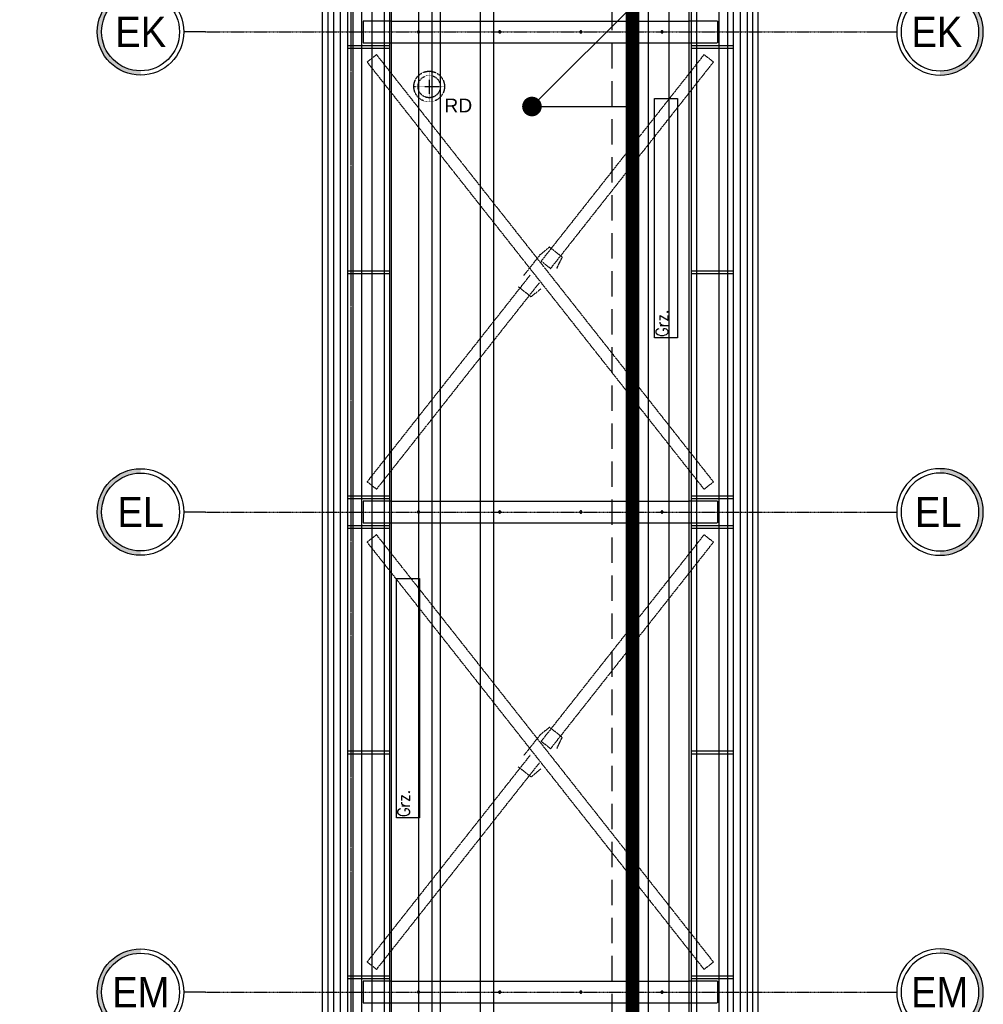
# Model space of a CAD drawing. Extents: x -7228 to 74941, y -112898 to 85621.
# Tile 81 of 256: x 51293 to 52005, y -60886 to -60158. Entities that reach past the tile are written whole.
import ezdxf
from ezdxf.enums import TextEntityAlignment as Align

# ---------------------------------------------------------------- set-up
doc = ezdxf.new("R2010")
doc.units = 0
for name, pattern in [('CENTER', [2, 1.25, -0.25, 0.25, -0.25]), ('DASHED', [0.75, 0.5, -0.25]), ('DASHED2', [0.375, 0.25, -0.125])]:
    doc.linetypes.add(name, pattern=pattern)
doc.layers.get('0').update_dxf_attribs({"color": 101, "linetype": 'CONTINUOUS'})
for name, color, linetype in [('Det-metal', 141, 'CONTINUOUS'), ('E35', 6, 'CONTINUOUS'), ('E50', 3, 'CONTINUOUS'), ('E50kor', 3, 'CONTINUOUS'), ('Fas-balustrada-widok', 114, 'CONTINUOUS'), ('Ins-co', 2, 'CONTINUOUS'), ('Ins-wod', 4, 'CONTINUOUS'), ('Os-osie', 14, 'CENTER'), ('Os-osie glowne', 1, 'CENTER'), ('Os-osie-opis', 16, 'CONTINUOUS'), ('Pos-widok', 121, 'CONTINUOUS'), ('Sc-systemowe', 150, 'CONTINUOUS'), ('W-idok', 8, 'CONTINUOUS')]:
    doc.layers.add(name, color=color, linetype=linetype)
doc.styles.add('dwg_opis duży', font='ARIAL.TTF', dxfattribs={"width": 0.9})
doc.styles.add('ROMANS', font='romans', dxfattribs={"width": 0.85})
doc.styles.add('TYTUL2', font='ARIAL.TTF')

# ---------------------------------------------------------------- blocks, each defined once
blk = doc.blocks.new('_GFKJGKJ')
at = {"linetype": 'DASHED', "ltscale": 0.3}
for p, q in [((0, 11.25), (0, -11.25)), ((-11.25, 0), (11.25, 0))]:
    blk.add_line(p, q, dxfattribs=at)
for radius in [11.34, 8.25]:
    blk.add_circle((0, 0), radius, dxfattribs=at)
blk = doc.blocks.new('_opis_osi')
blk.add_hatch(color=256).paths.add_polyline_path([(32, -32), (28.8, -32, -1), (-28.8, -32), (-32, -32, 1)])
for radius in [32, 28.8]:
    blk.add_circle((0, -32), radius)
at = {"style": 'dwg_opis duży', "width": 0.9}
blk.add_attdef('AXNAMEV', text='', height=22.4, rotation=90, dxfattribs=at).set_placement((0, -32), align=Align.MIDDLE_CENTER)

msp = doc.modelspace()

# ---------------------------------------------------------------- linework, layer by layer
at = {"layer": 'Det-metal', "ltscale": 0.5}
for p, q in [((51529.547, -59991.509), (51529.547, -61762.509)), ((51545.547, -61762.509), (51545.547, -59991.509)), ((51809.547, -59991.509), (51809.547, -61762.509)), ((51825.547, -61762.509), (51825.547, -59991.509))]:
    msp.add_line(p, q, dxfattribs=at)
at = {"layer": 'Det-metal', "linetype": 'DASHED', "ltscale": 0.5}
for p, q in [((51567.547, -60159.009), (51546.547, -60159.009)), ((51546.547, -60159.009), (51546.547, -60175.009)), ((51567.547, -60159.009), (51787.547, -60159.009)), ((51808.547, -60159.009), (51787.547, -60159.009)), ((51808.547, -60159.009), (51808.547, -60175.009)), ((51586.768, -60166.831), (51586.747, -60167.009)), ((51586.747, -60167.009), (51586.768, -60167.187)), ((51586.827, -60166.661), (51586.768, -60166.831)), ((51586.768, -60167.187), (51586.827, -60167.356)), ((51586.922, -60166.51), (51586.827, -60166.661)), ((51586.827, -60167.356), (51586.922, -60167.508)), ((51587.049, -60166.383), (51586.922, -60166.51)), ((51586.922, -60167.508), (51587.049, -60167.634)), ((51587.2, -60166.288), (51587.049, -60166.383)), ((51587.049, -60167.634), (51587.2, -60167.73)), ((51587.369, -60166.229), (51587.2, -60166.288)), ((51587.2, -60167.73), (51587.369, -60167.789)), ((51587.547, -60166.209), (51587.369, -60166.229)), ((51587.369, -60167.789), (51587.547, -60167.809)), ((51587.725, -60166.229), (51587.547, -60166.209)), ((51587.547, -60167.809), (51587.725, -60167.789)), ((51587.895, -60166.288), (51587.725, -60166.229)), ((51587.725, -60167.789), (51587.895, -60167.73)), ((51588.046, -60166.383), (51587.895, -60166.288)), ((51587.895, -60167.73), (51588.046, -60167.634)), ((51588.173, -60166.51), (51588.046, -60166.383)), ((51588.046, -60167.634), (51588.173, -60167.508)), ((51588.268, -60166.661), (51588.173, -60166.51)), ((51588.173, -60167.508), (51588.268, -60167.356)), ((51588.327, -60166.831), (51588.268, -60166.661)), ((51588.268, -60167.356), (51588.327, -60167.187)), ((51588.347, -60167.009), (51588.327, -60166.831)), ((51588.327, -60167.187), (51588.347, -60167.009)), ((51646.768, -60166.831), (51646.747, -60167.009)), ((51646.747, -60167.009), (51646.768, -60167.187)), ((51646.827, -60166.661), (51646.768, -60166.831)), ((51646.768, -60167.187), (51646.827, -60167.356)), ((51646.922, -60166.51), (51646.827, -60166.661)), ((51646.827, -60167.356), (51646.922, -60167.508)), ((51647.049, -60166.383), (51646.922, -60166.51)), ((51646.922, -60167.508), (51647.049, -60167.634)), ((51647.2, -60166.288), (51647.049, -60166.383)), ((51647.049, -60167.634), (51647.2, -60167.73)), ((51647.369, -60166.229), (51647.2, -60166.288)), ((51647.2, -60167.73), (51647.369, -60167.789)), ((51647.547, -60166.209), (51647.369, -60166.229)), ((51647.369, -60167.789), (51647.547, -60167.809)), ((51647.725, -60166.229), (51647.547, -60166.209)), ((51647.547, -60167.809), (51647.725, -60167.789)), ((51647.895, -60166.288), (51647.725, -60166.229)), ((51647.725, -60167.789), (51647.895, -60167.73)), ((51648.046, -60166.383), (51647.895, -60166.288)), ((51647.895, -60167.73), (51648.046, -60167.634)), ((51648.173, -60166.51), (51648.046, -60166.383)), ((51648.046, -60167.634), (51648.173, -60167.508)), ((51648.268, -60166.661), (51648.173, -60166.51)), ((51648.173, -60167.508), (51648.268, -60167.356)), ((51648.327, -60166.831), (51648.268, -60166.661)), ((51648.268, -60167.356), (51648.327, -60167.187)), ((51648.347, -60167.009), (51648.327, -60166.831)), ((51648.327, -60167.187), (51648.347, -60167.009)), ((51706.768, -60166.831), (51706.747, -60167.009)), ((51706.747, -60167.009), (51706.768, -60167.187)), ((51706.827, -60166.661), (51706.768, -60166.831)), ((51706.768, -60167.187), (51706.827, -60167.356)), ((51706.922, -60166.51), (51706.827, -60166.661)), ((51706.827, -60167.356), (51706.922, -60167.508)), ((51707.049, -60166.383), (51706.922, -60166.51)), ((51706.922, -60167.508), (51707.049, -60167.634)), ((51707.2, -60166.288), (51707.049, -60166.383)), ((51707.049, -60167.634), (51707.2, -60167.73)), ((51707.369, -60166.229), (51707.2, -60166.288)), ((51707.2, -60167.73), (51707.369, -60167.789)), ((51707.547, -60166.209), (51707.369, -60166.229)), ((51707.369, -60167.789), (51707.547, -60167.809)), ((51707.725, -60166.229), (51707.547, -60166.209)), ((51707.547, -60167.809), (51707.725, -60167.789)), ((51707.895, -60166.288), (51707.725, -60166.229)), ((51707.725, -60167.789), (51707.895, -60167.73)), ((51708.046, -60166.383), (51707.895, -60166.288)), ((51707.895, -60167.73), (51708.046, -60167.634)), ((51708.173, -60166.51), (51708.046, -60166.383)), ((51708.046, -60167.634), (51708.173, -60167.508)), ((51708.268, -60166.661), (51708.173, -60166.51)), ((51708.173, -60167.508), (51708.268, -60167.356)), ((51708.327, -60166.831), (51708.268, -60166.661)), ((51708.268, -60167.356), (51708.327, -60167.187)), ((51708.347, -60167.009), (51708.327, -60166.831)), ((51708.327, -60167.187), (51708.347, -60167.009)), ((51766.768, -60166.831), (51766.747, -60167.009)), ((51766.747, -60167.009), (51766.768, -60167.187)), ((51766.827, -60166.661), (51766.768, -60166.831)), ((51766.768, -60167.187), (51766.827, -60167.356)), ((51766.922, -60166.51), (51766.827, -60166.661)), ((51766.827, -60167.356), (51766.922, -60167.508)), ((51767.049, -60166.383), (51766.922, -60166.51)), ((51766.922, -60167.508), (51767.049, -60167.634)), ((51767.2, -60166.288), (51767.049, -60166.383)), ((51767.049, -60167.634), (51767.2, -60167.73)), ((51767.369, -60166.229), (51767.2, -60166.288)), ((51767.2, -60167.73), (51767.369, -60167.789)), ((51767.547, -60166.209), (51767.369, -60166.229)), ((51767.369, -60167.789), (51767.547, -60167.809)), ((51767.725, -60166.229), (51767.547, -60166.209)), ((51767.547, -60167.809), (51767.725, -60167.789)), ((51767.895, -60166.288), (51767.725, -60166.229)), ((51767.725, -60167.789), (51767.895, -60167.73)), ((51768.046, -60166.383), (51767.895, -60166.288)), ((51767.895, -60167.73), (51768.046, -60167.634)), ((51768.173, -60166.51), (51768.046, -60166.383)), ((51768.046, -60167.634), (51768.173, -60167.508)), ((51768.268, -60166.661), (51768.173, -60166.51)), ((51768.173, -60167.508), (51768.268, -60167.356)), ((51768.327, -60166.831), (51768.268, -60166.661)), ((51768.268, -60167.356), (51768.327, -60167.187)), ((51768.347, -60167.009), (51768.327, -60166.831)), ((51768.327, -60167.187), (51768.347, -60167.009)), ((51546.547, -60175.009), (51567.547, -60175.009)), ((51567.547, -60175.009), (51787.547, -60175.009)), ((51787.547, -60175.009), (51808.547, -60175.009)), ((51556.469, -60183.821), (51549.489, -60189.326)), ((51549.489, -60189.326), (51567.547, -60212.222)), ((51567.547, -60197.867), (51556.469, -60183.821)), ((51798.626, -60183.821), (51787.547, -60197.867)), ((51787.547, -60212.222), (51805.606, -60189.326)), ((51805.606, -60189.326), (51798.713, -60183.89)), ((51787.547, -60476.795), (51567.547, -60197.867)), ((51787.547, -60197.867), (51678.167, -60336.546)), ((51567.547, -60212.222), (51787.547, -60491.151)), ((51685.147, -60342.051), (51787.547, -60212.222)), ((51684.377, -60326.161), (51677.233, -60331.989)), ((51693.799, -60333.592), (51684.377, -60326.161)), ((51677.233, -60331.989), (51665.299, -60347.12)), ((51685.147, -60342.051), (51678.167, -60336.546)), ((51689.796, -60341.898), (51693.799, -60333.592)), ((51669.948, -60346.966), (51567.547, -60476.795)), ((51567.547, -60491.151), (51676.928, -60352.471)), ((51661.296, -60355.425), (51670.718, -60362.856)), ((51670.718, -60362.856), (51677.862, -60357.029)), ((51567.547, -60476.795), (51549.489, -60499.691)), ((51805.606, -60499.691), (51787.547, -60476.795)), ((51556.469, -60505.197), (51567.547, -60491.151)), ((51787.547, -60491.151), (51798.626, -60505.197)), ((51556.469, -60505.197), (51549.489, -60499.691)), ((51798.626, -60505.197), (51805.606, -60499.691)), ((51567.547, -60514.009), (51546.547, -60514.009)), ((51546.547, -60514.009), (51546.547, -60530.009)), ((51567.547, -60514.009), (51787.547, -60514.009)), ((51808.547, -60514.009), (51787.547, -60514.009)), ((51808.547, -60514.009), (51808.547, -60530.009)), ((51586.768, -60521.831), (51586.747, -60522.009)), ((51586.747, -60522.009), (51586.768, -60522.187)), ((51586.827, -60521.662), (51586.768, -60521.831)), ((51586.768, -60522.187), (51586.827, -60522.356)), ((51586.922, -60521.51), (51586.827, -60521.662)), ((51586.827, -60522.356), (51586.922, -60522.507)), ((51587.049, -60521.383), (51586.922, -60521.51)), ((51586.922, -60522.507), (51587.049, -60522.634)), ((51587.2, -60521.288), (51587.049, -60521.383)), ((51587.049, -60522.634), (51587.2, -60522.729)), ((51587.369, -60521.229), (51587.2, -60521.288)), ((51587.2, -60522.729), (51587.369, -60522.789)), ((51587.547, -60521.209), (51587.369, -60521.229)), ((51587.369, -60522.789), (51587.547, -60522.809)), ((51587.725, -60521.229), (51587.547, -60521.209)), ((51587.547, -60522.809), (51587.725, -60522.789)), ((51587.895, -60521.288), (51587.725, -60521.229)), ((51587.725, -60522.789), (51587.895, -60522.729)), ((51588.046, -60521.383), (51587.895, -60521.288)), ((51587.895, -60522.729), (51588.046, -60522.634)), ((51588.173, -60521.51), (51588.046, -60521.383)), ((51588.046, -60522.634), (51588.173, -60522.507)), ((51588.268, -60521.662), (51588.173, -60521.51)), ((51588.173, -60522.507), (51588.268, -60522.356)), ((51588.327, -60521.831), (51588.268, -60521.662)), ((51588.268, -60522.356), (51588.327, -60522.187)), ((51588.347, -60522.009), (51588.327, -60521.831)), ((51588.327, -60522.187), (51588.347, -60522.009)), ((51646.768, -60521.831), (51646.747, -60522.009)), ((51646.747, -60522.009), (51646.768, -60522.187)), ((51646.827, -60521.662), (51646.768, -60521.831)), ((51646.768, -60522.187), (51646.827, -60522.356)), ((51646.922, -60521.51), (51646.827, -60521.662)), ((51646.827, -60522.356), (51646.922, -60522.507)), ((51647.049, -60521.383), (51646.922, -60521.51)), ((51646.922, -60522.507), (51647.049, -60522.634)), ((51647.2, -60521.288), (51647.049, -60521.383)), ((51647.049, -60522.634), (51647.2, -60522.729)), ((51647.369, -60521.229), (51647.2, -60521.288)), ((51647.2, -60522.729), (51647.369, -60522.789)), ((51647.547, -60521.209), (51647.369, -60521.229)), ((51647.369, -60522.789), (51647.547, -60522.809)), ((51647.725, -60521.229), (51647.547, -60521.209)), ((51647.547, -60522.809), (51647.725, -60522.789)), ((51647.895, -60521.288), (51647.725, -60521.229)), ((51647.725, -60522.789), (51647.895, -60522.729)), ((51648.046, -60521.383), (51647.895, -60521.288)), ((51647.895, -60522.729), (51648.046, -60522.634)), ((51648.173, -60521.51), (51648.046, -60521.383)), ((51648.046, -60522.634), (51648.173, -60522.507)), ((51648.268, -60521.662), (51648.173, -60521.51)), ((51648.173, -60522.507), (51648.268, -60522.356)), ((51648.327, -60521.831), (51648.268, -60521.662)), ((51648.268, -60522.356), (51648.327, -60522.187)), ((51648.347, -60522.009), (51648.327, -60521.831)), ((51648.327, -60522.187), (51648.347, -60522.009)), ((51706.768, -60521.831), (51706.747, -60522.009)), ((51706.747, -60522.009), (51706.768, -60522.187)), ((51706.827, -60521.662), (51706.768, -60521.831)), ((51706.768, -60522.187), (51706.827, -60522.356)), ((51706.922, -60521.51), (51706.827, -60521.662)), ((51706.827, -60522.356), (51706.922, -60522.507)), ((51707.049, -60521.383), (51706.922, -60521.51)), ((51706.922, -60522.507), (51707.049, -60522.634)), ((51707.2, -60521.288), (51707.049, -60521.383)), ((51707.049, -60522.634), (51707.2, -60522.729)), ((51707.369, -60521.229), (51707.2, -60521.288)), ((51707.2, -60522.729), (51707.369, -60522.789)), ((51707.547, -60521.209), (51707.369, -60521.229)), ((51707.369, -60522.789), (51707.547, -60522.809)), ((51707.725, -60521.229), (51707.547, -60521.209)), ((51707.547, -60522.809), (51707.725, -60522.789)), ((51707.895, -60521.288), (51707.725, -60521.229)), ((51707.725, -60522.789), (51707.895, -60522.729)), ((51708.046, -60521.383), (51707.895, -60521.288)), ((51707.895, -60522.729), (51708.046, -60522.634)), ((51708.173, -60521.51), (51708.046, -60521.383)), ((51708.046, -60522.634), (51708.173, -60522.507)), ((51708.268, -60521.662), (51708.173, -60521.51)), ((51708.173, -60522.507), (51708.268, -60522.356)), ((51708.327, -60521.831), (51708.268, -60521.662)), ((51708.268, -60522.356), (51708.327, -60522.187)), ((51708.347, -60522.009), (51708.327, -60521.831)), ((51708.327, -60522.187), (51708.347, -60522.009)), ((51766.768, -60521.831), (51766.747, -60522.009)), ((51766.747, -60522.009), (51766.768, -60522.187)), ((51766.827, -60521.662), (51766.768, -60521.831)), ((51766.768, -60522.187), (51766.827, -60522.356)), ((51766.922, -60521.51), (51766.827, -60521.662)), ((51766.827, -60522.356), (51766.922, -60522.507)), ((51767.049, -60521.383), (51766.922, -60521.51)), ((51766.922, -60522.507), (51767.049, -60522.634)), ((51767.2, -60521.288), (51767.049, -60521.383)), ((51767.049, -60522.634), (51767.2, -60522.729)), ((51767.369, -60521.229), (51767.2, -60521.288)), ((51767.2, -60522.729), (51767.369, -60522.789)), ((51767.547, -60521.209), (51767.369, -60521.229)), ((51767.369, -60522.789), (51767.547, -60522.809)), ((51767.725, -60521.229), (51767.547, -60521.209)), ((51767.547, -60522.809), (51767.725, -60522.789)), ((51767.895, -60521.288), (51767.725, -60521.229)), ((51767.725, -60522.789), (51767.895, -60522.729)), ((51768.046, -60521.383), (51767.895, -60521.288)), ((51767.895, -60522.729), (51768.046, -60522.634)), ((51768.173, -60521.51), (51768.046, -60521.383)), ((51768.046, -60522.634), (51768.173, -60522.507)), ((51768.268, -60521.662), (51768.173, -60521.51)), ((51768.173, -60522.507), (51768.268, -60522.356)), ((51768.327, -60521.831), (51768.268, -60521.662)), ((51768.268, -60522.356), (51768.327, -60522.187)), ((51768.347, -60522.009), (51768.327, -60521.831)), ((51768.327, -60522.187), (51768.347, -60522.009)), ((51546.547, -60530.009), (51567.547, -60530.009)), ((51567.547, -60530.009), (51787.547, -60530.009)), ((51787.547, -60530.009), (51808.547, -60530.009)), ((51556.469, -60538.821), (51549.489, -60544.326)), ((51567.547, -60552.867), (51556.469, -60538.821)), ((51798.626, -60538.821), (51787.547, -60552.867)), ((51805.606, -60544.326), (51798.713, -60538.89)), ((51549.489, -60544.326), (51567.547, -60567.222)), ((51787.547, -60567.222), (51805.606, -60544.326)), ((51787.547, -60831.795), (51567.547, -60552.867)), ((51787.547, -60552.867), (51678.167, -60691.546)), ((51567.547, -60567.222), (51787.547, -60846.151)), ((51685.147, -60697.051), (51787.547, -60567.222)), ((51684.377, -60681.161), (51677.233, -60686.989)), ((51693.799, -60688.592), (51684.377, -60681.161)), ((51677.233, -60686.989), (51665.299, -60702.12)), ((51685.147, -60697.051), (51678.167, -60691.546)), ((51689.796, -60696.897), (51693.799, -60688.592)), ((51669.948, -60701.966), (51567.547, -60831.795)), ((51567.547, -60846.151), (51676.928, -60707.471)), ((51661.296, -60710.425), (51670.718, -60717.856)), ((51670.718, -60717.856), (51677.862, -60712.028)), ((51567.547, -60831.795), (51549.489, -60854.691)), ((51805.606, -60854.691), (51787.547, -60831.795)), ((51556.469, -60860.197), (51567.547, -60846.151)), ((51787.547, -60846.151), (51798.626, -60860.197)), ((51556.469, -60860.197), (51549.489, -60854.691)), ((51798.626, -60860.197), (51805.606, -60854.691)), ((51567.547, -60869.009), (51546.547, -60869.009)), ((51546.547, -60869.009), (51546.547, -60885.009)), ((51567.547, -60869.009), (51787.547, -60869.009)), ((51808.547, -60869.009), (51787.547, -60869.009)), ((51808.547, -60869.009), (51808.547, -60885.009)), ((51586.768, -60876.831), (51586.747, -60877.009)), ((51586.747, -60877.009), (51586.768, -60877.187)), ((51586.827, -60876.662), (51586.768, -60876.831)), ((51586.768, -60877.187), (51586.827, -60877.356)), ((51586.922, -60876.51), (51586.827, -60876.662)), ((51586.827, -60877.356), (51586.922, -60877.507)), ((51587.049, -60876.383), (51586.922, -60876.51)), ((51586.922, -60877.507), (51587.049, -60877.634)), ((51587.2, -60876.288), (51587.049, -60876.383)), ((51587.049, -60877.634), (51587.2, -60877.729)), ((51587.369, -60876.229), (51587.2, -60876.288)), ((51587.2, -60877.729), (51587.369, -60877.789)), ((51587.547, -60876.209), (51587.369, -60876.229)), ((51587.369, -60877.789), (51587.547, -60877.809)), ((51587.725, -60876.229), (51587.547, -60876.209)), ((51587.547, -60877.809), (51587.725, -60877.789)), ((51587.895, -60876.288), (51587.725, -60876.229)), ((51587.725, -60877.789), (51587.895, -60877.729)), ((51588.046, -60876.383), (51587.895, -60876.288)), ((51587.895, -60877.729), (51588.046, -60877.634)), ((51588.173, -60876.51), (51588.046, -60876.383)), ((51588.046, -60877.634), (51588.173, -60877.507)), ((51588.268, -60876.662), (51588.173, -60876.51)), ((51588.173, -60877.507), (51588.268, -60877.356)), ((51588.327, -60876.831), (51588.268, -60876.662)), ((51588.268, -60877.356), (51588.327, -60877.187)), ((51588.347, -60877.009), (51588.327, -60876.831)), ((51588.327, -60877.187), (51588.347, -60877.009)), ((51646.768, -60876.831), (51646.747, -60877.009)), ((51646.747, -60877.009), (51646.768, -60877.187)), ((51646.827, -60876.662), (51646.768, -60876.831)), ((51646.768, -60877.187), (51646.827, -60877.356)), ((51646.922, -60876.51), (51646.827, -60876.662)), ((51646.827, -60877.356), (51646.922, -60877.507)), ((51647.049, -60876.383), (51646.922, -60876.51)), ((51646.922, -60877.507), (51647.049, -60877.634)), ((51647.2, -60876.288), (51647.049, -60876.383)), ((51647.049, -60877.634), (51647.2, -60877.729)), ((51647.369, -60876.229), (51647.2, -60876.288)), ((51647.2, -60877.729), (51647.369, -60877.789)), ((51647.547, -60876.209), (51647.369, -60876.229)), ((51647.369, -60877.789), (51647.547, -60877.809)), ((51647.725, -60876.229), (51647.547, -60876.209)), ((51647.547, -60877.809), (51647.725, -60877.789)), ((51647.895, -60876.288), (51647.725, -60876.229)), ((51647.725, -60877.789), (51647.895, -60877.729)), ((51648.046, -60876.383), (51647.895, -60876.288)), ((51647.895, -60877.729), (51648.046, -60877.634)), ((51648.173, -60876.51), (51648.046, -60876.383)), ((51648.046, -60877.634), (51648.173, -60877.507)), ((51648.268, -60876.662), (51648.173, -60876.51)), ((51648.173, -60877.507), (51648.268, -60877.356)), ((51648.327, -60876.831), (51648.268, -60876.662)), ((51648.268, -60877.356), (51648.327, -60877.187)), ((51648.347, -60877.009), (51648.327, -60876.831)), ((51648.327, -60877.187), (51648.347, -60877.009)), ((51706.768, -60876.831), (51706.747, -60877.009)), ((51706.747, -60877.009), (51706.768, -60877.187)), ((51706.827, -60876.662), (51706.768, -60876.831)), ((51706.768, -60877.187), (51706.827, -60877.356)), ((51706.922, -60876.51), (51706.827, -60876.662)), ((51706.827, -60877.356), (51706.922, -60877.507)), ((51707.049, -60876.383), (51706.922, -60876.51)), ((51706.922, -60877.507), (51707.049, -60877.634)), ((51707.2, -60876.288), (51707.049, -60876.383)), ((51707.049, -60877.634), (51707.2, -60877.729)), ((51707.369, -60876.229), (51707.2, -60876.288)), ((51707.2, -60877.729), (51707.369, -60877.789)), ((51707.547, -60876.209), (51707.369, -60876.229)), ((51707.369, -60877.789), (51707.547, -60877.809)), ((51707.725, -60876.229), (51707.547, -60876.209)), ((51707.547, -60877.809), (51707.725, -60877.789)), ((51707.895, -60876.288), (51707.725, -60876.229)), ((51707.725, -60877.789), (51707.895, -60877.729)), ((51708.046, -60876.383), (51707.895, -60876.288)), ((51707.895, -60877.729), (51708.046, -60877.634)), ((51708.173, -60876.51), (51708.046, -60876.383)), ((51708.046, -60877.634), (51708.173, -60877.507)), ((51708.268, -60876.662), (51708.173, -60876.51)), ((51708.173, -60877.507), (51708.268, -60877.356)), ((51708.327, -60876.831), (51708.268, -60876.662)), ((51708.268, -60877.356), (51708.327, -60877.187)), ((51708.347, -60877.009), (51708.327, -60876.831)), ((51708.327, -60877.187), (51708.347, -60877.009)), ((51766.768, -60876.831), (51766.747, -60877.009)), ((51766.747, -60877.009), (51766.768, -60877.187)), ((51766.827, -60876.662), (51766.768, -60876.831)), ((51766.768, -60877.187), (51766.827, -60877.356)), ((51766.922, -60876.51), (51766.827, -60876.662)), ((51766.827, -60877.356), (51766.922, -60877.507)), ((51767.049, -60876.383), (51766.922, -60876.51)), ((51766.922, -60877.507), (51767.049, -60877.634)), ((51767.2, -60876.288), (51767.049, -60876.383)), ((51767.049, -60877.634), (51767.2, -60877.729)), ((51767.369, -60876.229), (51767.2, -60876.288)), ((51767.2, -60877.729), (51767.369, -60877.789)), ((51767.547, -60876.209), (51767.369, -60876.229)), ((51767.369, -60877.789), (51767.547, -60877.809)), ((51767.725, -60876.229), (51767.547, -60876.209)), ((51767.547, -60877.809), (51767.725, -60877.789)), ((51767.895, -60876.288), (51767.725, -60876.229)), ((51767.725, -60877.789), (51767.895, -60877.729)), ((51768.046, -60876.383), (51767.895, -60876.288)), ((51767.895, -60877.729), (51768.046, -60877.634)), ((51768.173, -60876.51), (51768.046, -60876.383)), ((51768.046, -60877.634), (51768.173, -60877.507)), ((51768.268, -60876.662), (51768.173, -60876.51)), ((51768.173, -60877.507), (51768.268, -60877.356)), ((51768.327, -60876.831), (51768.268, -60876.662)), ((51768.268, -60877.356), (51768.327, -60877.187)), ((51768.347, -60877.009), (51768.327, -60876.831)), ((51768.327, -60877.187), (51768.347, -60877.009)), ((51546.547, -60885.009), (51567.547, -60885.009)), ((51567.547, -60885.009), (51787.547, -60885.009)), ((51787.547, -60885.009), (51808.547, -60885.009))]:
    msp.add_line(p, q, dxfattribs=at)
at = {"layer": 'E35'}
msp.add_line((51671.385, -60222.2), (51997.523, -59896.062), dxfattribs=at)
at = {"layer": 'E50'}
msp.add_line((51671.385, -60222.2), (51745.7, -60222.2), dxfattribs=at)
at = {"layer": 'E50', "const_width": 7}
msp.add_lwpolyline([(51667.635, -60222.2, -1), (51675.135, -60222.2, -1)], format="xyb", close=True, dxfattribs=at)
at = {"layer": 'E50kor', "linetype": 'DASHED2', "ltscale": 75}
msp.add_line((51730.7, -62865.87), (51730.7, -56250.713), dxfattribs=at)
at = {"layer": 'E50kor', "const_width": 10}
msp.add_lwpolyline([(51297.624, -62892.36), (51745.7, -62892.36), (51745.7, -56265.713)], dxfattribs=at)
at = {"layer": 'Fas-balustrada-widok'}
for points in [[(51562.047, -56555.711), (51562.047, -62318.676)], [(51566.047, -56555.711), (51566.047, -62318.676)], [(51789.047, -56555.711), (51789.047, -62318.676)], [(51793.047, -56555.711), (51793.047, -62318.676)], [(51535.047, -56593.711), (51535.047, -62308.193)], [(51539.047, -56593.711), (51539.047, -62308.193)], [(51816.047, -56593.711), (51816.047, -62308.193)], [(51820.047, -56593.711), (51820.047, -62308.193)], [(51535.047, -60177.009), (51566.047, -60177.009)], [(51535.047, -60179.009), (51566.047, -60179.009)], [(51789.047, -60177.009), (51820.047, -60177.009)], [(51789.047, -60179.009), (51820.047, -60179.009)], [(51535.047, -60343.693), (51566.047, -60343.693)], [(51789.047, -60343.693), (51820.047, -60343.693)], [(51535.047, -60345.693), (51566.047, -60345.693)], [(51789.047, -60345.693), (51820.047, -60345.693)], [(51535.047, -60510.009), (51566.047, -60510.009)], [(51789.047, -60510.009), (51820.047, -60510.009)], [(51535.047, -60512.009), (51566.047, -60512.009)], [(51789.047, -60512.009), (51820.047, -60512.009)], [(51535.047, -60532.009), (51566.047, -60532.009)], [(51789.047, -60532.009), (51820.047, -60532.009)], [(51535.047, -60534.009), (51566.047, -60534.009)], [(51789.047, -60534.009), (51820.047, -60534.009)], [(51535.047, -60698.693), (51566.047, -60698.693)], [(51789.047, -60698.693), (51820.047, -60698.693)], [(51535.047, -60700.693), (51566.047, -60700.693)], [(51789.047, -60700.693), (51820.047, -60700.693)], [(51535.047, -60865.009), (51566.047, -60865.009)], [(51535.047, -60867.009), (51566.047, -60867.009)], [(51789.047, -60865.009), (51820.047, -60865.009)], [(51789.047, -60867.009), (51820.047, -60867.009)]]:
    msp.add_lwpolyline(points, dxfattribs=at)
at = {"layer": 'Ins-co'}
msp.add_line((51633.047, -56543.711), (51633.047, -61991.193), dxfattribs=at)
at = {"layer": 'Ins-co', "linetype": 'DASHED', "ltscale": 0.5}
msp.add_line((51643.047, -56543.711), (51643.047, -61991.193), dxfattribs=at)
at = {"layer": 'Ins-co'}
for points in [[(51762.117, -60216.193), (51779.117, -60216.193), (51779.117, -60393.193), (51762.117, -60393.193)], [(51571.117, -60571.193), (51588.117, -60571.193), (51588.117, -60748.193), (51571.117, -60748.193)]]:
    msp.add_lwpolyline(points, close=True, dxfattribs=at)
at = {"layer": 'Ins-wod'}
for points in [[(51516.547, -62305.509), (51516.547, -56566.526)], [(51838.547, -62305.509), (51838.547, -56566.526)]]:
    msp.add_lwpolyline(points, dxfattribs=at)
at = {"layer": 'Ins-wod', "linetype": 'DASHED', "ltscale": 0.5}
for points in [[(51587.406, -57337.193), (51587.406, -62443.509)], [(51603.406, -57337.193), (51603.406, -62427.509)]]:
    msp.add_lwpolyline(points, dxfattribs=at)
at = {"layer": 'Os-osie', "ltscale": 0.5}
for p, q in [((51429.982, -60167.009), (51925.113, -60167.009)), ((51429.982, -60522.009), (51925.113, -60522.009)), ((51429.982, -60877.009), (51925.113, -60877.009))]:
    msp.add_line(p, q, dxfattribs=at)
at = {"layer": 'Os-osie glowne'}
for points in [[(51537.547, -56064.193), (51537.547, -63668.4)], [(51772.547, -56064.193), (51772.547, -62415.66)]]:
    msp.add_lwpolyline(points, dxfattribs=at)
at = {"layer": 'Os-osie-opis'}
for points in [[(51429.982, -60167.009), (51413.982, -60167.009)], [(51925.113, -60167.009), (51941.113, -60167.009)], [(51429.982, -60522.009), (51413.982, -60522.009)], [(51925.113, -60522.009), (51941.113, -60522.009)], [(51429.982, -60877.009), (51413.982, -60877.009)], [(51925.113, -60877.009), (51941.113, -60877.009)]]:
    msp.add_lwpolyline(points, dxfattribs=at)
at = {"layer": 'Pos-widok'}
msp.add_lwpolyline([(51552.955, -62298.334), (51772.955, -62298.334), (51772.955, -59421.833), (51552.955, -59421.833), (51552.955, -62298.334)], dxfattribs=at)
at = {"layer": 'Sc-systemowe'}
for points in [[(51520.547, -59432.635), (51520.547, -62305.509)], [(51524.547, -59432.635), (51524.547, -62305.509)], [(51830.547, -59432.635), (51830.547, -62305.509)], [(51834.547, -59432.635), (51834.547, -62305.509)]]:
    msp.add_lwpolyline(points, dxfattribs=at)
at = {"layer": 'W-idok'}
for points in [[(51567.547, -62305.509), (51567.547, -56553.711)], [(51597.547, -62305.509), (51597.547, -56553.711)], [(51757.547, -62305.509), (51757.547, -56553.711)], [(51787.547, -62305.509), (51787.547, -56553.711)]]:
    msp.add_lwpolyline(points, dxfattribs=at)

# ---------------------------------------------------------------- block references
at = {"layer": 'Ins-wod'}
msp.add_blockref('_GFKJGKJ', (51595.406, -60207.452), dxfattribs=at)
at = {"layer": 'Os-osie-opis'}
ref = msp.add_blockref('_opis_osi', (51413.982, -60167.009), dxfattribs=dict(at, rotation=270))
ref.add_attrib('AXNAMEV', 'EK', dxfattribs={"layer": '0', "height": 22.4, "style": 'dwg_opis duży', "width": 0.9}).set_placement((51382.147, -60167.009), align=Align.MIDDLE_CENTER)
ref = msp.add_blockref('_opis_osi', (51941.113, -60167.009), dxfattribs=dict(at, xscale=-1, rotation=90))
ref.add_attrib('AXNAMEV', 'EK', dxfattribs={"layer": '0', "height": 22.4, "style": 'dwg_opis duży', "width": 0.9}).set_placement((51970.775, -60167.009), align=Align.MIDDLE_CENTER)
ref = msp.add_blockref('_opis_osi', (51413.982, -60522.009), dxfattribs=dict(at, rotation=270))
ref.add_attrib('AXNAMEV', 'EL', dxfattribs={"layer": '0', "height": 22.4, "style": 'dwg_opis duży', "width": 0.9}).set_placement((51382.147, -60522.009), align=Align.MIDDLE_CENTER)
ref = msp.add_blockref('_opis_osi', (51941.113, -60522.009), dxfattribs=dict(at, xscale=-1, rotation=90))
ref.add_attrib('AXNAMEV', 'EL', dxfattribs={"layer": '0', "height": 22.4, "style": 'dwg_opis duży', "width": 0.9}).set_placement((51971.724, -60522.009), align=Align.MIDDLE_CENTER)
ref = msp.add_blockref('_opis_osi', (51413.982, -60877.009), dxfattribs=dict(at, rotation=270))
ref.add_attrib('AXNAMEV', 'EM', dxfattribs={"layer": '0', "height": 22.4, "style": 'dwg_opis duży', "width": 0.9}).set_placement((51382.147, -60877.009), align=Align.MIDDLE_CENTER)
ref = msp.add_blockref('_opis_osi', (51941.113, -60877.009), dxfattribs=dict(at, xscale=-1, rotation=90))
ref.add_attrib('AXNAMEV', 'EM', dxfattribs={"layer": '0', "height": 22.4, "style": 'dwg_opis duży', "width": 0.9}).set_placement((51972.851, -60877.009), align=Align.MIDDLE_CENTER)

# ---------------------------------------------------------------- texts
at = {"layer": 'Ins-co', "char_height": 9, "width": 203.76147, "attachment_point": 3, "rotation": 90, "style": 'ROMANS'}
for insert in [(51763.077, -60372.416), (51572.077, -60727.416)]:
    msp.add_mtext('Grz.', dxfattribs=dict(at, insert=insert))
at = {"layer": 'Ins-wod', "insert": (51606.603, -60216.339), "char_height": 10.2123, "width": 1336.21749, "attachment_point": 1, "style": 'TYTUL2'}
msp.add_mtext('RD', dxfattribs=at)

doc.saveas('drawing.dxf')
